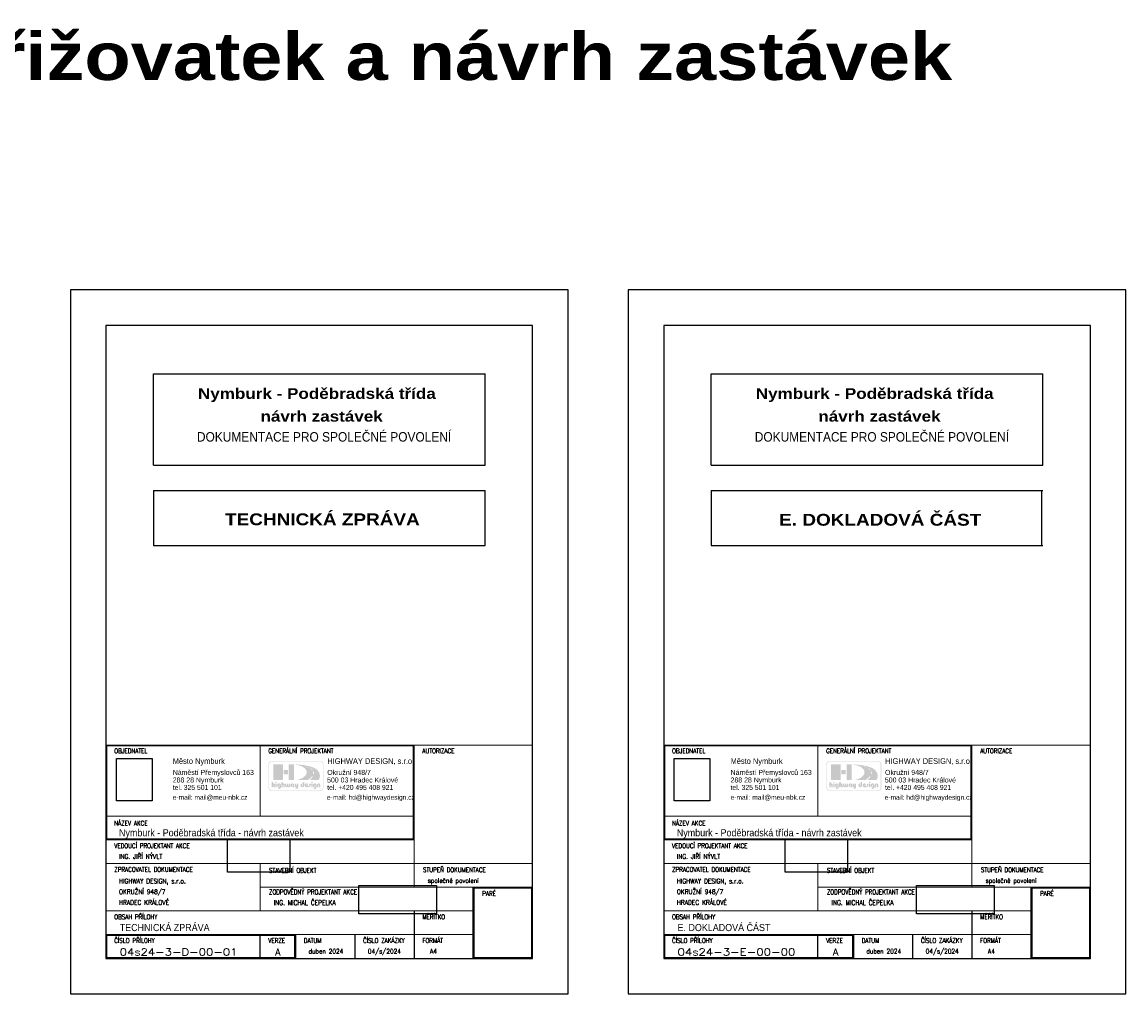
# Model space of a CAD drawing. Extents: x -698823 to -696424, y -1038555 to -1037403.
# Tile 25 of 42: x -698118 to -697652, y -1037813 to -1037403. Entities that reach past the tile are written whole.
import ezdxf
from ezdxf.enums import TextEntityAlignment as Align

# ---------------------------------------------------------------- set-up
doc = ezdxf.new("R2010")
doc.units = 0
doc.layers.add('0-podpis', color=5, linetype='Continuous')
doc.layers.add('0-ROZPISKA', color=7, linetype='Continuous')
doc.layers.add('0-silná', color=7, linetype='Continuous', lineweight=30)
doc.layers.add('0-slabá', color=7, linetype='Continuous', lineweight=9)
doc.styles.add('arial', font='arial.ttf')
doc.styles.add('arial black', font='txt')
doc.styles.add('TABULKA', font='romans.shx', dxfattribs={"width": 0.7})
picture_1 = doc.add_image_def('image1.gif', size_in_pixel=(421, 501))
picture_2 = doc.add_image_def('image2.pcx', size_in_pixel=(706, 377))
picture_3 = doc.add_image_def('image3.pcx', size_in_pixel=(1067, 389))

# ---------------------------------------------------------------- blocks, each defined once
blk = doc.blocks.new('Rozpiska-2020')
h = blk.add_hatch(color=1)
h.paths.add_polyline_path([(-93.3, 73.76), (-92.85, 73.76), (-92.83, 73.76), (-92.8, 73.75), (-92.79, 73.73), (-92.78, 73.7), (-92.78, 72.28), (-92.79, 72.25), (-92.8, 72.23), (-92.83, 72.21), (-92.85, 72.21), (-93.3, 72.21), (-93.32, 72.21), (-93.34, 72.23), (-93.36, 72.25), (-93.37, 72.28), (-93.37, 73.7), (-93.36, 73.73), (-93.34, 73.75), (-93.32, 73.76)], flags=0)
h.paths.add_polyline_path([(-90.41, 72.21), (-90.38, 72.22), (-90.36, 72.23), (-90.34, 72.25), (-90.34, 72.28), (-90.34, 73.11), (-90.33, 73.13), (-90.32, 73.15), (-90.31, 73.17), (-90.3, 73.19), (-90.28, 73.2), (-90.26, 73.21), (-90.24, 73.22), (-90.22, 73.23), (-90.19, 73.23), (-90.17, 73.22), (-90.15, 73.21), (-90.13, 73.19), (-90.12, 73.18), (-90.11, 73.15), (-90.1, 73.14), (-90.1, 73.11), (-90.1, 72.28), (-90.09, 72.25), (-90.07, 72.23), (-90.05, 72.22), (-90.03, 72.21), (-89.58, 72.21), (-89.56, 72.22), (-89.53, 72.23), (-89.52, 72.25), (-89.51, 72.28), (-89.51, 73.11), (-89.52, 73.19), (-89.53, 73.26), (-89.55, 73.33), (-89.57, 73.39), (-89.6, 73.46), (-89.64, 73.51), (-89.68, 73.57), (-89.73, 73.61), (-89.78, 73.66), (-89.84, 73.7), (-89.89, 73.73), (-89.95, 73.76), (-90.02, 73.78), (-90.08, 73.79), (-90.15, 73.8), (-90.22, 73.81), (-90.29, 73.8), (-90.35, 73.79), (-90.41, 73.78), (-90.48, 73.76), (-90.54, 73.73), (-90.6, 73.7), (-90.65, 73.66), (-90.7, 73.61), (-90.75, 73.57), (-90.79, 73.51), (-90.83, 73.46), (-90.86, 73.39), (-90.89, 73.33), (-90.9, 73.26), (-90.91, 73.19), (-90.92, 73.11), (-90.92, 72.28), (-90.91, 72.25), (-90.89, 72.23), (-90.87, 72.22), (-90.85, 72.21)], flags=0)
h.paths.add_polyline_path([(-91.81, 72.74), (-91.82, 72.76), (-91.83, 72.78), (-91.85, 72.79), (-91.88, 72.8), (-91.92, 72.8), (-91.96, 72.82), (-92, 72.83), (-92.03, 72.86), (-92.06, 72.89), (-92.08, 72.93), (-92.09, 72.97), (-92.1, 73.02), (-92.09, 73.06), (-92.08, 73.1), (-92.06, 73.13), (-92.03, 73.16), (-92, 73.19), (-91.96, 73.2), (-91.92, 73.22), (-91.87, 73.22), (-91.83, 73.22), (-91.78, 73.2), (-91.75, 73.19), (-91.72, 73.16), (-91.69, 73.13), (-91.68, 73.1), (-91.67, 73.06), (-91.67, 73.02), (-91.67, 72.34), (-91.67, 72.27), (-91.7, 72.2), (-91.73, 72.15), (-91.78, 72.11), (-91.84, 72.07), (-91.91, 72.04), (-91.98, 72.03), (-92.06, 72.02), (-92.08, 72.02), (-92.1, 72.03), (-92.13, 72.03), (-92.15, 72.03), (-92.18, 72.04), (-92.2, 72.04), (-92.23, 72.05), (-92.25, 72.05), (-92.28, 72.06), (-92.31, 72.05), (-92.32, 72.03), (-92.33, 72), (-92.33, 71.62), (-92.33, 71.59), (-92.31, 71.57), (-92.29, 71.55), (-92.26, 71.54), (-92.23, 71.53), (-92.19, 71.52), (-92.14, 71.51), (-92.1, 71.51), (-92.06, 71.5), (-92.02, 71.5), (-91.99, 71.5), (-91.96, 71.5), (-91.86, 71.5), (-91.77, 71.51), (-91.68, 71.53), (-91.59, 71.56), (-91.51, 71.59), (-91.44, 71.62), (-91.37, 71.67), (-91.31, 71.72), (-91.26, 71.77), (-91.21, 71.83), (-91.17, 71.89), (-91.14, 71.96), (-91.11, 72.03), (-91.09, 72.11), (-91.08, 72.19), (-91.07, 72.28), (-91.07, 73.02), (-91.08, 73.1), (-91.09, 73.18), (-91.11, 73.25), (-91.14, 73.33), (-91.17, 73.39), (-91.22, 73.46), (-91.26, 73.52), (-91.32, 73.58), (-91.37, 73.63), (-91.44, 73.67), (-91.5, 73.71), (-91.57, 73.75), (-91.65, 73.77), (-91.72, 73.79), (-91.8, 73.8), (-91.88, 73.81), (-91.95, 73.8), (-92.03, 73.79), (-92.1, 73.78), (-92.18, 73.75), (-92.25, 73.72), (-92.32, 73.68), (-92.38, 73.64), (-92.44, 73.58), (-92.49, 73.53), (-92.54, 73.47), (-92.58, 73.41), (-92.62, 73.34), (-92.65, 73.26), (-92.67, 73.18), (-92.68, 73.1), (-92.69, 73.02), (-92.68, 72.93), (-92.67, 72.85), (-92.65, 72.78), (-92.63, 72.7), (-92.59, 72.63), (-92.55, 72.56), (-92.5, 72.5), (-92.45, 72.45), (-92.39, 72.39), (-92.33, 72.35), (-92.27, 72.31), (-92.19, 72.27), (-92.12, 72.24), (-92.04, 72.23), (-91.96, 72.21), (-91.88, 72.21), (-91.85, 72.22), (-91.83, 72.23), (-91.82, 72.25), (-91.81, 72.28)], flags=0)
h.paths.add_polyline_path([(-93.37, 74.21), (-93.36, 74.15), (-93.35, 74.09), (-93.32, 74.04), (-93.28, 74), (-93.24, 73.96), (-93.19, 73.93), (-93.14, 73.92), (-93.07, 73.91), (-93.02, 73.92), (-92.96, 73.93), (-92.91, 73.96), (-92.87, 74), (-92.83, 74.04), (-92.8, 74.09), (-92.79, 74.15), (-92.78, 74.21), (-92.79, 74.26), (-92.8, 74.32), (-92.83, 74.37), (-92.87, 74.42), (-92.91, 74.45), (-92.96, 74.48), (-93.02, 74.49), (-93.07, 74.5), (-93.14, 74.49), (-93.19, 74.48), (-93.24, 74.45), (-93.28, 74.42), (-93.32, 74.37), (-93.35, 74.32), (-93.36, 74.26)], flags=0)
h.paths.add_polyline_path([(-93.8, 80.1), (-93.53, 80.12), (-93.49, 80.09), (-93.44, 80.06), (-93.4, 80.03), (-93.35, 79.99), (-93.3, 79.95), (-93.26, 79.91), (-93.21, 79.87), (-93.16, 79.83), (-93.11, 79.79), (-93.06, 79.75), (-93.01, 79.71), (-92.97, 79.67), (-92.93, 79.63), (-92.89, 79.59), (-92.85, 79.55), (-92.82, 79.51), (-93.1, 79.49), (-93.14, 79.53), (-93.17, 79.57), (-93.21, 79.61), (-93.25, 79.65), (-93.29, 79.69), (-93.33, 79.73), (-93.37, 79.77), (-93.42, 79.81), (-93.46, 79.85), (-93.51, 79.88), (-93.55, 79.92), (-93.6, 79.96), (-93.65, 79.99), (-93.7, 80.03), (-93.75, 80.06)], flags=0)
h.paths.add_polyline_path([(-92.7, 78.88), (-92.43, 78.9), (-92.37, 78.77), (-92.33, 78.63), (-92.3, 78.49), (-92.28, 78.34), (-92.27, 78.19), (-92.28, 78.03), (-92.29, 77.88), (-92.32, 77.73), (-92.63, 77.73), (-92.6, 77.87), (-92.58, 78.02), (-92.57, 78.16), (-92.57, 78.3), (-92.58, 78.45), (-92.61, 78.59), (-92.65, 78.74)], flags=0)
h.paths.add_polyline_path([(-102.75, 81.8), (-100.8, 81.8), (-100.78, 81.79), (-100.75, 81.79), (-100.73, 81.77), (-100.7, 81.76), (-100.69, 81.74), (-100.68, 81.71), (-100.67, 81.69), (-100.66, 81.66), (-100.66, 75.37), (-100.67, 75.35), (-100.68, 75.32), (-100.69, 75.3), (-100.7, 75.28), (-100.73, 75.26), (-100.75, 75.25), (-100.78, 75.24), (-100.8, 75.24), (-102.75, 75.24), (-102.78, 75.24), (-102.81, 75.25), (-102.83, 75.26), (-102.85, 75.28), (-102.87, 75.3), (-102.88, 75.32), (-102.89, 75.35), (-102.89, 75.37), (-102.89, 81.66), (-102.89, 81.69), (-102.88, 81.71), (-102.87, 81.74), (-102.85, 81.76), (-102.83, 81.77), (-102.81, 81.79), (-102.78, 81.79)], flags=0)
h.paths.add_polyline_path([(-97.03, 73.3), (-97.04, 73.28), (-97.05, 73.27), (-97.07, 73.25), (-97.1, 73.24), (-97.15, 73.24), (-97.2, 73.23), (-97.24, 73.2), (-97.27, 73.18), (-97.3, 73.14), (-97.32, 73.09), (-97.33, 73.04), (-97.34, 72.99), (-97.33, 72.95), (-97.32, 72.91), (-97.3, 72.88), (-97.27, 72.85), (-97.23, 72.83), (-97.19, 72.81), (-97.15, 72.8), (-97.1, 72.79), (-97.06, 72.8), (-97.02, 72.81), (-96.99, 72.83), (-96.96, 72.85), (-96.93, 72.88), (-96.91, 72.91), (-96.89, 72.95), (-96.89, 72.98), (-96.89, 74.33), (-96.88, 74.35), (-96.87, 74.37), (-96.85, 74.38), (-96.83, 74.39), (-96.37, 74.39), (-96.34, 74.38), (-96.33, 74.37), (-96.31, 74.35), (-96.31, 74.33), (-96.31, 72.98), (-96.31, 72.91), (-96.33, 72.83), (-96.34, 72.76), (-96.37, 72.69), (-96.41, 72.62), (-96.45, 72.56), (-96.5, 72.5), (-96.55, 72.44), (-96.6, 72.39), (-96.66, 72.35), (-96.73, 72.31), (-96.8, 72.27), (-96.87, 72.24), (-96.94, 72.23), (-97.02, 72.21), (-97.1, 72.21), (-97.17, 72.21), (-97.25, 72.22), (-97.32, 72.24), (-97.4, 72.27), (-97.47, 72.3), (-97.53, 72.33), (-97.6, 72.38), (-97.66, 72.43), (-97.72, 72.48), (-97.77, 72.54), (-97.81, 72.6), (-97.85, 72.68), (-97.88, 72.75), (-97.9, 72.82), (-97.92, 72.91), (-97.92, 72.99), (-97.92, 73.07), (-97.91, 73.15), (-97.89, 73.23), (-97.86, 73.3), (-97.83, 73.38), (-97.79, 73.44), (-97.75, 73.51), (-97.7, 73.57), (-97.64, 73.62), (-97.58, 73.67), (-97.51, 73.72), (-97.44, 73.75), (-97.36, 73.78), (-97.28, 73.8), (-97.19, 73.82), (-97.1, 73.82), (-97.07, 73.81), (-97.05, 73.8), (-97.04, 73.78), (-97.03, 73.76)], flags=0)
h.paths.add_polyline_path([(-101.2, 72.74), (-101.2, 72.76), (-101.22, 72.78), (-101.24, 72.79), (-101.26, 72.8), (-101.31, 72.8), (-101.35, 72.82), (-101.39, 72.83), (-101.42, 72.86), (-101.45, 72.89), (-101.47, 72.93), (-101.48, 72.97), (-101.48, 73.02), (-101.48, 73.06), (-101.47, 73.1), (-101.45, 73.13), (-101.42, 73.16), (-101.39, 73.19), (-101.35, 73.2), (-101.31, 73.22), (-101.26, 73.22), (-101.22, 73.22), (-101.18, 73.2), (-101.15, 73.19), (-101.12, 73.16), (-101.09, 73.13), (-101.07, 73.1), (-101.06, 73.06), (-101.05, 73.02), (-101.05, 72.28), (-101.05, 72.25), (-101.03, 72.23), (-101.01, 72.22), (-100.99, 72.21), (-100.52, 72.21), (-100.5, 72.22), (-100.48, 72.23), (-100.46, 72.25), (-100.46, 72.28), (-100.46, 73.02), (-100.46, 73.1), (-100.48, 73.18), (-100.5, 73.25), (-100.52, 73.33), (-100.56, 73.39), (-100.6, 73.46), (-100.65, 73.52), (-100.7, 73.58), (-100.76, 73.63), (-100.82, 73.67), (-100.89, 73.71), (-100.96, 73.75), (-101.03, 73.77), (-101.11, 73.79), (-101.18, 73.8), (-101.26, 73.81), (-101.34, 73.8), (-101.42, 73.79), (-101.49, 73.78), (-101.56, 73.75), (-101.63, 73.72), (-101.7, 73.68), (-101.76, 73.64), (-101.82, 73.58), (-101.88, 73.53), (-101.92, 73.47), (-101.97, 73.41), (-102, 73.34), (-102.03, 73.26), (-102.05, 73.18), (-102.07, 73.1), (-102.07, 73.02), (-102.07, 72.93), (-102.05, 72.85), (-102.03, 72.78), (-102.01, 72.7), (-101.97, 72.63), (-101.93, 72.56), (-101.89, 72.5), (-101.84, 72.45), (-101.78, 72.39), (-101.72, 72.35), (-101.65, 72.31), (-101.58, 72.27), (-101.51, 72.24), (-101.43, 72.23), (-101.34, 72.21), (-101.26, 72.21), (-101.24, 72.22), (-101.22, 72.23), (-101.2, 72.25), (-101.2, 72.28)], flags=0)
h.paths.add_polyline_path([(-102.21, 73.71), (-102.22, 73.73), (-102.23, 73.75), (-102.25, 73.76), (-102.27, 73.76), (-102.7, 73.76), (-102.72, 73.76), (-102.74, 73.75), (-102.75, 73.73), (-102.76, 73.71), (-102.76, 72.89), (-102.76, 72.87), (-102.77, 72.84), (-102.79, 72.82), (-102.8, 72.8), (-102.82, 72.79), (-102.85, 72.77), (-102.87, 72.77), (-102.9, 72.76), (-102.92, 72.77), (-102.95, 72.77), (-102.97, 72.79), (-102.99, 72.8), (-103.01, 72.82), (-103.03, 72.84), (-103.03, 72.87), (-103.04, 72.89), (-103.04, 73.71), (-103.04, 73.73), (-103.05, 73.75), (-103.08, 73.76), (-103.1, 73.76), (-103.52, 73.76), (-103.54, 73.76), (-103.56, 73.75), (-103.58, 73.73), (-103.58, 73.71), (-103.58, 72.89), (-103.59, 72.87), (-103.59, 72.84), (-103.6, 72.82), (-103.62, 72.8), (-103.64, 72.79), (-103.67, 72.77), (-103.69, 72.77), (-103.72, 72.76), (-103.75, 72.77), (-103.77, 72.77), (-103.8, 72.79), (-103.82, 72.8), (-103.83, 72.82), (-103.85, 72.84), (-103.85, 72.87), (-103.86, 72.89), (-103.86, 73.71), (-103.86, 73.73), (-103.88, 73.75), (-103.9, 73.76), (-103.92, 73.76), (-104.35, 73.76), (-104.37, 73.76), (-104.39, 73.75), (-104.4, 73.73), (-104.41, 73.71), (-104.41, 72.89), (-104.41, 72.82), (-104.4, 72.75), (-104.37, 72.68), (-104.35, 72.62), (-104.32, 72.56), (-104.28, 72.5), (-104.24, 72.45), (-104.19, 72.4), (-104.14, 72.36), (-104.09, 72.32), (-104.03, 72.29), (-103.97, 72.26), (-103.91, 72.24), (-103.85, 72.22), (-103.78, 72.21), (-103.72, 72.21), (-103.67, 72.21), (-103.61, 72.22), (-103.55, 72.23), (-103.49, 72.25), (-103.44, 72.27), (-103.39, 72.29), (-103.34, 72.32), (-103.31, 72.35), (-103.27, 72.32), (-103.23, 72.29), (-103.18, 72.27), (-103.13, 72.25), (-103.07, 72.23), (-103.01, 72.22), (-102.95, 72.21), (-102.9, 72.21), (-102.83, 72.21), (-102.77, 72.22), (-102.71, 72.23), (-102.64, 72.26), (-102.59, 72.28), (-102.53, 72.31), (-102.48, 72.35), (-102.43, 72.39), (-102.38, 72.43), (-102.34, 72.49), (-102.3, 72.54), (-102.27, 72.6), (-102.25, 72.67), (-102.22, 72.74), (-102.21, 72.82), (-102.21, 72.89)], flags=0)
h.paths.add_polyline_path([(-99.44, 73.71), (-99.44, 72.89), (-99.45, 72.87), (-99.45, 72.85), (-99.46, 72.83), (-99.47, 72.81), (-99.49, 72.8), (-99.51, 72.79), (-99.53, 72.79), (-99.55, 72.78), (-99.58, 72.79), (-99.6, 72.79), (-99.62, 72.8), (-99.64, 72.81), (-99.65, 72.83), (-99.66, 72.85), (-99.67, 72.87), (-99.67, 72.89), (-99.67, 73.71), (-99.68, 73.73), (-99.69, 73.75), (-99.71, 73.76), (-99.73, 73.76), (-100.2, 73.76), (-100.23, 73.76), (-100.24, 73.75), (-100.26, 73.73), (-100.27, 73.71), (-100.27, 72.78), (-100.26, 72.71), (-100.25, 72.64), (-100.24, 72.58), (-100.22, 72.52), (-100.19, 72.47), (-100.16, 72.42), (-100.12, 72.38), (-100.08, 72.34), (-100.04, 72.31), (-99.99, 72.28), (-99.95, 72.26), (-99.89, 72.24), (-99.84, 72.23), (-99.78, 72.22), (-99.73, 72.21), (-99.67, 72.21), (-99.51, 72.21), (-99.5, 72.21), (-99.49, 72.2), (-99.49, 72.19), (-99.49, 72.17), (-99.49, 72.14), (-99.5, 72.11), (-99.53, 72.09), (-99.56, 72.06), (-99.59, 72.04), (-99.63, 72.03), (-99.68, 72.02), (-99.72, 72.02), (-100.01, 72.02), (-100.03, 72.01), (-100.05, 72), (-100.07, 71.97), (-100.08, 71.95), (-100.08, 71.62), (-100.07, 71.59), (-100.05, 71.57), (-100.03, 71.55), (-100.01, 71.55), (-99.49, 71.55), (-99.43, 71.55), (-99.38, 71.56), (-99.32, 71.58), (-99.27, 71.6), (-99.21, 71.63), (-99.16, 71.66), (-99.11, 71.7), (-99.07, 71.75), (-99.02, 71.8), (-98.98, 71.86), (-98.95, 71.91), (-98.91, 71.98), (-98.89, 72.05), (-98.87, 72.12), (-98.86, 72.2), (-98.86, 72.28), (-98.86, 73.71), (-98.86, 73.73), (-98.87, 73.75), (-98.9, 73.76), (-98.92, 73.76), (-99.38, 73.76), (-99.4, 73.76), (-99.42, 73.75), (-99.44, 73.73)], flags=0)
h.paths.add_polyline_path([(-94.7, 72.28), (-94.7, 72.72), (-94.71, 72.74), (-94.72, 72.77), (-94.75, 72.78), (-94.77, 72.79), (-95.12, 72.79), (-95.14, 72.79), (-95.15, 72.8), (-95.16, 72.82), (-95.14, 72.84), (-94.71, 73.36), (-94.69, 73.39), (-94.68, 73.42), (-94.69, 73.44), (-94.7, 73.46), (-94.73, 73.5), (-94.76, 73.53), (-94.79, 73.57), (-94.82, 73.6), (-94.86, 73.63), (-94.89, 73.66), (-94.93, 73.69), (-94.98, 73.71), (-95.01, 73.73), (-95.06, 73.75), (-95.1, 73.77), (-95.15, 73.78), (-95.19, 73.79), (-95.24, 73.8), (-95.29, 73.81), (-95.33, 73.81), (-95.42, 73.8), (-95.5, 73.79), (-95.58, 73.77), (-95.65, 73.75), (-95.73, 73.71), (-95.79, 73.67), (-95.86, 73.62), (-95.92, 73.57), (-95.97, 73.52), (-96.02, 73.45), (-96.06, 73.38), (-96.1, 73.31), (-96.12, 73.24), (-96.14, 73.15), (-96.15, 73.07), (-96.15, 72.98), (-96.15, 72.91), (-96.14, 72.83), (-96.11, 72.76), (-96.09, 72.69), (-96.05, 72.62), (-96.01, 72.55), (-95.97, 72.5), (-95.92, 72.44), (-95.86, 72.39), (-95.8, 72.34), (-95.74, 72.31), (-95.67, 72.27), (-95.59, 72.24), (-95.51, 72.22), (-95.44, 72.21), (-95.35, 72.21), (-94.77, 72.21), (-94.75, 72.22), (-94.72, 72.23), (-94.71, 72.25)], flags=0)
h.paths.add_polyline_path([(-95.49, 72.88), (-95.24, 73.18), (-95.23, 73.19), (-95.23, 73.21), (-95.23, 73.22), (-95.25, 73.23), (-95.26, 73.24), (-95.27, 73.24), (-95.28, 73.25), (-95.3, 73.25), (-95.31, 73.26), (-95.33, 73.26), (-95.34, 73.26), (-95.36, 73.26), (-95.4, 73.26), (-95.45, 73.24), (-95.49, 73.22), (-95.52, 73.19), (-95.55, 73.16), (-95.57, 73.12), (-95.59, 73.07), (-95.59, 73.02), (-95.59, 72.99), (-95.58, 72.96), (-95.56, 72.92), (-95.55, 72.89), (-95.53, 72.88), (-95.51, 72.88), (-95.5, 72.88)], flags=0)
h.paths.add_polyline_path([(-104.93, 79.47), (-103.35, 79.47), (-103.32, 79.47), (-103.3, 79.46), (-103.27, 79.45), (-103.25, 79.43), (-103.24, 79.41), (-103.22, 79.39), (-103.22, 79.36), (-103.21, 79.33), (-103.21, 77.73), (-103.22, 77.7), (-103.22, 77.67), (-103.24, 77.65), (-103.25, 77.62), (-103.27, 77.61), (-103.3, 77.6), (-103.32, 77.59), (-103.35, 77.59), (-104.93, 77.59), (-104.96, 77.59), (-104.99, 77.6), (-105.01, 77.61), (-105.03, 77.62), (-105.05, 77.65), (-105.06, 77.67), (-105.07, 77.7), (-105.07, 77.73), (-105.07, 79.33), (-105.07, 79.36), (-105.06, 79.39), (-105.05, 79.41), (-105.03, 79.43), (-105.01, 79.45), (-104.99, 79.46), (-104.96, 79.47)], flags=0)
h.paths.add_polyline_path([(-95.68, 80.95), (-95.48, 80.99), (-95.41, 80.97), (-95.34, 80.96), (-95.27, 80.93), (-95.2, 80.91), (-95.12, 80.89), (-95.05, 80.87), (-94.97, 80.84), (-94.89, 80.81), (-94.82, 80.78), (-94.74, 80.75), (-94.66, 80.72), (-94.59, 80.69), (-94.51, 80.66), (-94.44, 80.63), (-94.37, 80.59), (-94.3, 80.55), (-94.58, 80.53), (-94.65, 80.56), (-94.72, 80.59), (-94.79, 80.63), (-94.86, 80.65), (-94.93, 80.69), (-95, 80.72), (-95.08, 80.74), (-95.15, 80.77), (-95.22, 80.8), (-95.29, 80.82), (-95.36, 80.85), (-95.43, 80.87), (-95.5, 80.89), (-95.56, 80.91), (-95.62, 80.93)], flags=0)
h.paths.add_polyline_path([(-106.93, 72.74), (-106.93, 72.76), (-106.95, 72.78), (-106.97, 72.79), (-106.99, 72.8), (-107.04, 72.8), (-107.08, 72.82), (-107.12, 72.83), (-107.15, 72.86), (-107.18, 72.89), (-107.19, 72.93), (-107.21, 72.97), (-107.21, 73.02), (-107.21, 73.06), (-107.19, 73.1), (-107.18, 73.13), (-107.15, 73.16), (-107.12, 73.19), (-107.08, 73.2), (-107.04, 73.22), (-106.99, 73.22), (-106.94, 73.22), (-106.9, 73.2), (-106.86, 73.19), (-106.84, 73.16), (-106.81, 73.13), (-106.8, 73.1), (-106.79, 73.06), (-106.78, 73.02), (-106.78, 72.34), (-106.79, 72.27), (-106.81, 72.2), (-106.85, 72.15), (-106.9, 72.11), (-106.95, 72.07), (-107.02, 72.04), (-107.09, 72.03), (-107.18, 72.02), (-107.19, 72.02), (-107.22, 72.03), (-107.24, 72.03), (-107.27, 72.03), (-107.29, 72.04), (-107.32, 72.04), (-107.34, 72.05), (-107.36, 72.05), (-107.4, 72.06), (-107.42, 72.05), (-107.44, 72.03), (-107.45, 72), (-107.45, 71.62), (-107.44, 71.59), (-107.42, 71.57), (-107.4, 71.55), (-107.37, 71.54), (-107.34, 71.53), (-107.3, 71.52), (-107.26, 71.51), (-107.21, 71.51), (-107.17, 71.5), (-107.13, 71.5), (-107.1, 71.5), (-107.07, 71.5), (-106.98, 71.5), (-106.88, 71.51), (-106.79, 71.53), (-106.71, 71.56), (-106.63, 71.59), (-106.56, 71.62), (-106.49, 71.67), (-106.43, 71.72), (-106.38, 71.77), (-106.33, 71.83), (-106.29, 71.89), (-106.25, 71.96), (-106.22, 72.03), (-106.2, 72.11), (-106.19, 72.19), (-106.19, 72.28), (-106.19, 73.02), (-106.19, 73.1), (-106.21, 73.18), (-106.23, 73.25), (-106.25, 73.33), (-106.29, 73.39), (-106.33, 73.46), (-106.38, 73.52), (-106.43, 73.58), (-106.49, 73.63), (-106.55, 73.67), (-106.62, 73.71), (-106.69, 73.75), (-106.76, 73.77), (-106.84, 73.79), (-106.91, 73.8), (-106.99, 73.81), (-107.07, 73.8), (-107.15, 73.79), (-107.22, 73.78), (-107.3, 73.75), (-107.36, 73.72), (-107.43, 73.68), (-107.49, 73.64), (-107.55, 73.58), (-107.6, 73.53), (-107.65, 73.47), (-107.69, 73.41), (-107.73, 73.34), (-107.76, 73.26), (-107.78, 73.18), (-107.8, 73.1), (-107.8, 73.02), (-107.8, 72.93), (-107.78, 72.85), (-107.76, 72.78), (-107.74, 72.7), (-107.7, 72.63), (-107.66, 72.56), (-107.62, 72.5), (-107.57, 72.45), (-107.51, 72.39), (-107.45, 72.35), (-107.38, 72.31), (-107.31, 72.27), (-107.23, 72.24), (-107.16, 72.23), (-107.08, 72.21), (-106.99, 72.21), (-106.97, 72.22), (-106.95, 72.23), (-106.93, 72.25), (-106.93, 72.28)], flags=0)
h.paths.add_polyline_path([(-108.46, 73.76), (-108.01, 73.76), (-107.99, 73.76), (-107.97, 73.75), (-107.95, 73.73), (-107.95, 73.7), (-107.95, 72.28), (-107.95, 72.25), (-107.97, 72.23), (-107.99, 72.21), (-108.01, 72.21), (-108.46, 72.21), (-108.49, 72.21), (-108.51, 72.23), (-108.52, 72.25), (-108.53, 72.28), (-108.53, 73.7), (-108.52, 73.73), (-108.51, 73.75), (-108.49, 73.76)], flags=0)
h.paths.add_polyline_path([(-109.62, 72.21), (-109.6, 72.22), (-109.57, 72.23), (-109.56, 72.25), (-109.55, 72.28), (-109.55, 73.08), (-109.55, 73.1), (-109.54, 73.12), (-109.53, 73.14), (-109.52, 73.15), (-109.5, 73.17), (-109.48, 73.18), (-109.46, 73.19), (-109.44, 73.19), (-109.42, 73.19), (-109.4, 73.18), (-109.38, 73.17), (-109.36, 73.15), (-109.34, 73.14), (-109.33, 73.12), (-109.33, 73.1), (-109.32, 73.08), (-109.32, 72.28), (-109.32, 72.25), (-109.3, 72.23), (-109.28, 72.22), (-109.25, 72.21), (-108.79, 72.21), (-108.77, 72.22), (-108.75, 72.23), (-108.73, 72.25), (-108.73, 72.28), (-108.73, 73.19), (-108.74, 73.33), (-108.77, 73.46), (-108.81, 73.56), (-108.87, 73.65), (-108.95, 73.72), (-109.04, 73.77), (-109.14, 73.8), (-109.25, 73.81), (-109.49, 73.81), (-109.51, 73.81), (-109.53, 73.83), (-109.54, 73.85), (-109.55, 73.88), (-109.55, 74.32), (-109.56, 74.35), (-109.57, 74.37), (-109.6, 74.38), (-109.62, 74.39), (-110.06, 74.39), (-110.09, 74.38), (-110.11, 74.37), (-110.12, 74.35), (-110.13, 74.32), (-110.13, 72.28), (-110.12, 72.25), (-110.11, 72.23), (-110.08, 72.22), (-110.06, 72.21)], flags=0)
h.paths.add_polyline_path([(-108.53, 74.21), (-108.52, 74.15), (-108.51, 74.09), (-108.48, 74.04), (-108.45, 74), (-108.4, 73.96), (-108.36, 73.93), (-108.3, 73.92), (-108.24, 73.91), (-108.18, 73.92), (-108.13, 73.93), (-108.08, 73.96), (-108.03, 74), (-107.99, 74.04), (-107.96, 74.09), (-107.95, 74.15), (-107.94, 74.21), (-107.95, 74.26), (-107.97, 74.32), (-107.99, 74.37), (-108.03, 74.42), (-108.08, 74.45), (-108.13, 74.48), (-108.18, 74.49), (-108.24, 74.5), (-108.3, 74.49), (-108.36, 74.48), (-108.4, 74.45), (-108.45, 74.42), (-108.48, 74.37), (-108.51, 74.32), (-108.52, 74.26)], flags=0)
h.paths.add_polyline_path([(-109.3, 81.8), (-105.5, 81.8), (-105.47, 81.79), (-105.44, 81.79), (-105.42, 81.77), (-105.4, 81.76), (-105.38, 81.74), (-105.37, 81.71), (-105.37, 81.69), (-105.36, 81.66), (-105.36, 75.37), (-105.37, 75.35), (-105.37, 75.32), (-105.38, 75.3), (-105.4, 75.28), (-105.42, 75.26), (-105.44, 75.25), (-105.47, 75.24), (-105.5, 75.24), (-109.3, 75.24), (-109.33, 75.24), (-109.35, 75.25), (-109.38, 75.26), (-109.4, 75.28), (-109.41, 75.3), (-109.43, 75.32), (-109.43, 75.35), (-109.44, 75.37), (-109.44, 81.66), (-109.43, 81.69), (-109.43, 81.71), (-109.41, 81.74), (-109.4, 81.76), (-109.38, 81.77), (-109.35, 81.79), (-109.33, 81.79)], flags=0)
h.paths.add_polyline_path([(-105.49, 72.21), (-105.47, 72.22), (-105.44, 72.23), (-105.43, 72.25), (-105.42, 72.28), (-105.42, 73.08), (-105.42, 73.1), (-105.41, 73.12), (-105.4, 73.14), (-105.38, 73.15), (-105.37, 73.17), (-105.35, 73.18), (-105.33, 73.19), (-105.31, 73.19), (-105.29, 73.19), (-105.26, 73.18), (-105.25, 73.17), (-105.23, 73.15), (-105.21, 73.14), (-105.2, 73.12), (-105.19, 73.1), (-105.19, 73.08), (-105.19, 72.28), (-105.18, 72.25), (-105.16, 72.23), (-105.14, 72.22), (-105.12, 72.21), (-104.66, 72.21), (-104.64, 72.22), (-104.61, 72.23), (-104.6, 72.25), (-104.59, 72.28), (-104.59, 73.19), (-104.6, 73.33), (-104.63, 73.46), (-104.68, 73.56), (-104.74, 73.65), (-104.82, 73.72), (-104.91, 73.77), (-105.01, 73.8), (-105.12, 73.81), (-105.35, 73.81), (-105.38, 73.81), (-105.4, 73.83), (-105.41, 73.85), (-105.42, 73.88), (-105.42, 74.32), (-105.43, 74.35), (-105.44, 74.37), (-105.47, 74.38), (-105.49, 74.39), (-105.93, 74.39), (-105.95, 74.38), (-105.98, 74.37), (-105.99, 74.35), (-106, 74.32), (-106, 72.28), (-105.99, 72.25), (-105.97, 72.23), (-105.95, 72.22), (-105.93, 72.21)], flags=0)
h.paths.add_polyline_path([(-110.03, 82.97), (-89.62, 82.97), (-89.49, 82.97), (-89.38, 82.95), (-89.27, 82.92), (-89.16, 82.88), (-89.06, 82.83), (-88.96, 82.77), (-88.87, 82.7), (-88.78, 82.63), (-88.71, 82.54), (-88.64, 82.45), (-88.58, 82.36), (-88.53, 82.25), (-88.49, 82.15), (-88.46, 82.03), (-88.45, 81.92), (-88.44, 81.8), (-88.44, 72.1), (-88.45, 71.98), (-88.46, 71.86), (-88.49, 71.75), (-88.53, 71.64), (-88.58, 71.54), (-88.64, 71.44), (-88.71, 71.35), (-88.78, 71.27), (-88.87, 71.2), (-88.96, 71.13), (-89.06, 71.07), (-89.16, 71.02), (-89.27, 70.98), (-89.38, 70.95), (-89.49, 70.93), (-89.62, 70.93), (-110.03, 70.93), (-110.15, 70.93), (-110.26, 70.95), (-110.38, 70.98), (-110.49, 71.02), (-110.59, 71.07), (-110.68, 71.13), (-110.78, 71.2), (-110.86, 71.27), (-110.94, 71.35), (-111, 71.44), (-111.06, 71.54), (-111.11, 71.64), (-111.15, 71.75), (-111.18, 71.86), (-111.2, 71.98), (-111.21, 72.1), (-111.21, 81.8), (-111.2, 81.92), (-111.18, 82.03), (-111.15, 82.15), (-111.11, 82.25), (-111.06, 82.36), (-111, 82.45), (-110.94, 82.54), (-110.86, 82.63), (-110.78, 82.7), (-110.68, 82.77), (-110.59, 82.83), (-110.49, 82.88), (-110.38, 82.92), (-110.26, 82.95), (-110.15, 82.97)], flags=16)
h.paths.add_polyline_path([(-110.03, 83.17), (-89.62, 83.17), (-89.48, 83.16), (-89.34, 83.14), (-89.21, 83.11), (-89.08, 83.06), (-88.96, 83), (-88.85, 82.93), (-88.74, 82.85), (-88.65, 82.77), (-88.56, 82.67), (-88.48, 82.56), (-88.41, 82.45), (-88.35, 82.33), (-88.31, 82.21), (-88.27, 82.07), (-88.25, 81.94), (-88.24, 81.8), (-88.24, 72.1), (-88.25, 71.96), (-88.27, 71.82), (-88.31, 71.69), (-88.35, 71.57), (-88.41, 71.45), (-88.48, 71.34), (-88.56, 71.23), (-88.65, 71.13), (-88.74, 71.04), (-88.85, 70.96), (-88.96, 70.9), (-89.08, 70.84), (-89.21, 70.79), (-89.34, 70.76), (-89.48, 70.74), (-89.62, 70.73), (-110.03, 70.73), (-110.17, 70.74), (-110.3, 70.76), (-110.44, 70.79), (-110.56, 70.84), (-110.68, 70.9), (-110.79, 70.96), (-110.9, 71.04), (-111, 71.13), (-111.08, 71.23), (-111.16, 71.34), (-111.23, 71.45), (-111.29, 71.57), (-111.34, 71.69), (-111.37, 71.82), (-111.39, 71.96), (-111.4, 72.1), (-111.4, 81.8), (-111.39, 81.94), (-111.37, 82.07), (-111.34, 82.21), (-111.29, 82.33), (-111.23, 82.45), (-111.16, 82.56), (-111.08, 82.67), (-111, 82.77), (-110.9, 82.85), (-110.79, 82.93), (-110.68, 83), (-110.56, 83.06), (-110.44, 83.11), (-110.3, 83.14), (-110.17, 83.16)])
h.paths.add_polyline_path([(-94.07, 75.24), (-94, 75.31), (-93.92, 75.38), (-93.83, 75.46), (-93.75, 75.54), (-93.66, 75.63), (-93.56, 75.72), (-93.47, 75.82), (-93.38, 75.91), (-93.28, 76.01), (-93.19, 76.12), (-93.1, 76.22), (-93.01, 76.33), (-92.93, 76.44), (-92.85, 76.56), (-92.77, 76.67), (-92.7, 76.79), (-93.09, 76.79), (-93.19, 76.65), (-93.29, 76.53), (-93.4, 76.41), (-93.51, 76.29), (-93.62, 76.18), (-93.73, 76.08), (-93.84, 75.98), (-93.95, 75.89), (-94.07, 75.79), (-94.18, 75.71), (-94.29, 75.62), (-94.39, 75.54), (-94.5, 75.46), (-94.6, 75.38), (-94.7, 75.31), (-94.79, 75.24), (-98.89, 75.24), (-98.92, 75.24), (-98.95, 75.26), (-98.96, 75.28), (-98.97, 75.3), (-98.97, 75.32), (-98.96, 75.35), (-98.94, 75.36), (-98.91, 75.37), (-98.73, 75.42), (-98.56, 75.46), (-98.39, 75.52), (-98.22, 75.58), (-98.05, 75.64), (-97.89, 75.7), (-97.72, 75.77), (-97.56, 75.85), (-97.41, 75.92), (-97.25, 76.01), (-97.11, 76.09), (-96.96, 76.18), (-96.82, 76.27), (-96.68, 76.37), (-96.55, 76.47), (-96.42, 76.57), (-96.3, 76.67), (-96.19, 76.78), (-96.08, 76.89), (-95.97, 77), (-95.88, 77.11), (-95.79, 77.23), (-95.71, 77.35), (-95.63, 77.47), (-95.56, 77.59), (-95.5, 77.71), (-95.45, 77.84), (-95.41, 77.96), (-95.37, 78.09), (-95.35, 78.21), (-95.33, 78.34), (-95.32, 78.47), (-95.33, 78.7), (-95.36, 78.91), (-95.42, 79.12), (-95.49, 79.32), (-95.58, 79.51), (-95.69, 79.69), (-95.81, 79.86), (-95.95, 80.01), (-96.1, 80.17), (-96.26, 80.31), (-96.43, 80.44), (-96.61, 80.57), (-96.79, 80.69), (-96.99, 80.8), (-97.19, 80.9), (-97.39, 80.99), (-97.59, 81.08), (-97.79, 81.16), (-97.99, 81.24), (-98.2, 81.3), (-98.39, 81.36), (-98.58, 81.42), (-98.77, 81.47), (-98.95, 81.51), (-99.11, 81.55), (-99.27, 81.57), (-99.42, 81.6), (-99.55, 81.62), (-99.67, 81.64), (-99.77, 81.65), (-99.85, 81.65), (-99.92, 81.66), (-99.95, 81.66), (-99.97, 81.68), (-99.99, 81.7), (-99.99, 81.73), (-99.99, 81.75), (-99.97, 81.78), (-99.95, 81.79), (-99.92, 81.8), (-99.81, 81.8), (-99.66, 81.79), (-99.48, 81.79), (-99.28, 81.78), (-99.05, 81.76), (-98.81, 81.75), (-98.54, 81.73), (-98.25, 81.71), (-97.95, 81.68), (-97.63, 81.65), (-97.29, 81.61), (-96.95, 81.57), (-96.6, 81.52), (-96.23, 81.46), (-95.87, 81.41), (-95.5, 81.34), (-95.12, 81.27), (-94.75, 81.18), (-94.38, 81.1), (-94.01, 81), (-93.65, 80.9), (-93.29, 80.78), (-92.95, 80.67), (-92.61, 80.54), (-92.29, 80.4), (-91.99, 80.25), (-91.69, 80.09), (-91.42, 79.92), (-91.17, 79.75), (-90.94, 79.56), (-90.74, 79.36), (-90.56, 79.15), (-90.36, 78.88), (-90.2, 78.61), (-90.06, 78.34), (-89.94, 78.08), (-89.86, 77.83), (-89.8, 77.59), (-89.76, 77.34), (-89.74, 77.1), (-89.74, 76.87), (-89.76, 76.63), (-89.8, 76.41), (-89.85, 76.18), (-89.93, 75.96), (-90.01, 75.74), (-90.1, 75.52), (-90.21, 75.31), (-90.22, 75.28), (-90.24, 75.26), (-90.26, 75.25), (-90.28, 75.24)], flags=0)
h.paths.add_polyline_path([(-94.57, 72.28), (-94.56, 72.25), (-94.55, 72.23), (-94.53, 72.22), (-94.5, 72.21), (-94.46, 72.21), (-94.39, 72.21), (-94.32, 72.22), (-94.25, 72.24), (-94.18, 72.26), (-94.12, 72.29), (-94.06, 72.33), (-94, 72.37), (-93.94, 72.42), (-93.89, 72.47), (-93.85, 72.52), (-93.81, 72.59), (-93.78, 72.65), (-93.75, 72.72), (-93.73, 72.8), (-93.72, 72.87), (-93.72, 72.96), (-93.72, 73.02), (-93.71, 73.05), (-93.7, 73.08), (-93.69, 73.11), (-93.67, 73.13), (-93.64, 73.15), (-93.61, 73.16), (-93.58, 73.18), (-93.55, 73.18), (-93.53, 73.19), (-93.51, 73.2), (-93.49, 73.22), (-93.49, 73.24), (-93.49, 73.71), (-93.49, 73.73), (-93.51, 73.75), (-93.53, 73.76), (-93.55, 73.76), (-93.63, 73.76), (-93.71, 73.75), (-93.78, 73.74), (-93.85, 73.71), (-93.92, 73.68), (-93.98, 73.64), (-94.04, 73.59), (-94.09, 73.54), (-94.14, 73.49), (-94.18, 73.43), (-94.22, 73.37), (-94.25, 73.3), (-94.27, 73.23), (-94.29, 73.16), (-94.3, 73.09), (-94.3, 73.02), (-94.3, 72.96), (-94.31, 72.92), (-94.31, 72.89), (-94.33, 72.87), (-94.35, 72.84), (-94.37, 72.82), (-94.39, 72.81), (-94.43, 72.79), (-94.46, 72.79), (-94.5, 72.79), (-94.53, 72.78), (-94.55, 72.77), (-94.56, 72.74), (-94.57, 72.72)], flags=0)
for p, q in [((-180, 90), (-50, 90)), ((-25, 0), (-25, 30)), ((-50, 20), (-50, 0)), ((-115, 0), (-115, 10)), ((-100, 10), (-100, 0)), ((-75, 10), (-75, 0))]:
    blk.add_line(p, q)
at = {"const_width": 0.6}
for points in [[(-179.7, 89.7), (-50.3, 89.7), (-50.3, 50.3), (-179.7, 50.3)], [(-24.7, 29.7), (-0.3, 29.7), (-0.3, 0.3), (-24.7, 0.3)], [(-179.7, 9.7), (-100.3, 9.7), (-100.3, 0.3), (-179.7, 0.3)]]:
    blk.add_lwpolyline(points, close=True, dxfattribs=at)
at = {"layer": '0-slabá'}
for p, q in [((-180, 90), (0, 90)), ((-180, 0), (-180, 90)), ((-115, 90), (-115, 60)), ((-50, 90), (-50, 40)), ((0, 90), (0, 0)), ((-180, 60), (-50, 60)), ((-180, 50), (-50, 50)), ((-180, 40), (-25, 40)), ((-115, 40), (-115, 20)), ((-50, 30), (-50, 40)), ((-25, 40), (0, 40)), ((-115, 30), (0, 30)), ((-115, 30), (0, 30)), ((-180, 20), (-25, 20)), ((-180, 10), (-25, 10)), ((-180, 0), (0, 0))]:
    blk.add_line(p, q, dxfattribs=at)
at = {"style": 'arial'}
for s, height, width, p in [('Město Nymburk', 2.4, 0.9, (-151.82, 82.04)), ('HIGHWAY DESIGN, s.r.o.', 2.4, 0.9, (-86.6, 82.04)), ('tel. 325 501 101', 2.1, 0.98, (-151.82, 71.06)), ('tel. +420 495 408 921', 2.1, 0.98, (-86.64, 71.06)), ('e-mail: mail@meu-nbk.cz  ', 2, 0.8, (-151.82, 66.93)), ('e-mail: hd@highwaydesign.cz', 2, 0.8, (-86.8, 66.93))]:
    blk.add_text(s, height=height, dxfattribs=dict(at, width=width)).set_placement(p)
for s, p in [('Náměstí Přemyslovců 163', (-151.82, 77.41)), ('Okružní 948/7', (-86.64, 77.41)), ('288 28 Nymburk', (-151.82, 74.2)), ('500 03 Hradec Králové', (-86.71, 74.2))]:
    blk.add_text(s, height=2.1, dxfattribs=at).set_placement(p)
at = {"layer": '0-silná', "color": 0, "linetype": 'ByBlock', "style": 'arial', "width": 0.9}
for tag, p in [('NÁZEV_AKCE', (-174.5, 51.5)), ('OBSAH_PŘÍLOHY', (-174.21, 11.49))]:
    blk.add_attdef(tag, p, '', height=3, dxfattribs=at)
at = {"layer": '0-silná', "style": 'TABULKA', "width": 0.9}
for tag, p in [('VEDOUCÍ_PROJEKTANT_AKCE', (-174.5, 42)), ('JMENO_ZPRACOVATELE_PROFESE', (-174.5, 31.62)), ('STAVEBNI_OBJEKT', (-109.21, 31.62)), ('STUPEŇ', (-44.21, 31.85)), ('ADRESA_PROFESE_1', (-174.5, 27.12)), ('ADRESA_PROFESE_2', (-174.5, 22.62)), ('ZODPOVĚDNÝ_PROJEKTANT_AKCE', (-109.21, 22.5)), ('MERITKO', (-44.5, 12)), ('DATUM', (-94.5, 2)), ('ČÍSLO_ZAKÁZKY', (-69.5, 2)), ('FORMAT', (-44.5, 2))]:
    blk.add_attdef(tag, p, '', height=2, dxfattribs=at)
at = {"layer": '0-silná', "color": 0, "linetype": 'ByBlock', "style": 'TABULKA', "width": 1.27884}
blk.add_attdef('CISLO_PRILOHY', text='', height=3, dxfattribs=at).set_placement((-174.21, 1.2), (-124.51, 1.2), align=Align.FIT)
at = {"layer": '0-silná', "color": 0, "linetype": 'ByBlock', "style": 'TABULKA', "width": 1}
blk.add_attdef('ISS', text='', height=3, dxfattribs=at).set_placement((-107.5, 1.2), align=Align.CENTER)
at = {"layer": '0-slabá', "style": 'TABULKA', "width": 0.7}
for s, p in [('OBJEDNATEL', (-176.5, 86.5)), ('GENERÁLNÍ PROJEKTANT', (-111.5, 86.5)), ('NÁZEV AKCE', (-176.5, 56))]:
    blk.add_text(s, height=2, dxfattribs=at).set_placement(p)
at = {"layer": '0-slabá', "lineweight": -3, "style": 'TABULKA', "width": 0.7}
for s, p in [('AUTORIZACE', (-46.5, 86.5)), ('VEDOUCÍ PROJEKTANT AKCE', (-176.5, 46.5)), ('ZPRACOVATEL DOKUMENTACE', (-176.5, 36.5)), ('STAVEBNÍ OBJEKT', (-111.21, 36.12)), ('STUPEŇ DOKUMENTACE', (-46.21, 36.35)), ('ZODPOVĚDNÝ PROJEKTANT AKCE', (-111.21, 27)), ('PARÉ', (-21.21, 26.35)), ('OBSAH PŘÍLOHY', (-176.5, 16.5)), ('MĚŘÍTKO', (-46.5, 16.5)), ('ČÍSLO PŘÍLOHY', (-176.5, 6.5)), ('VERZE', (-111.5, 6.5)), ('DATUM', (-96.5, 6.5)), ('ČÍSLO ZAKÁZKY', (-71.5, 6.5)), ('FORMÁT', (-46.5, 6.5))]:
    blk.add_text(s, height=2, dxfattribs=at).set_placement(p)
image = blk.add_image(picture_1, insert=(-175.62, 66.4), size_in_units=(15.11, 17.98))
image.dxf.flags = 7

msp = doc.modelspace()

# ---------------------------------------------------------------- linework, layer by layer
at = {"ltscale": 0.1}
for points in [[(-698097.505, -1037813.051), (-697887.505, -1037813.051), (-697887.505, -1037516.051), (-698097.505, -1037516.051)], [(-697862.125, -1037813.051), (-697652.125, -1037813.051), (-697652.125, -1037516.051), (-697862.125, -1037516.051)]]:
    msp.add_lwpolyline(points, close=True, dxfattribs=at)
at = {"layer": '0-ROZPISKA'}
for p, q in [((-698062.505, -1037551.458), (-697922.505, -1037551.458)), ((-698062.505, -1037590.032), (-698062.505, -1037551.458)), ((-697922.505, -1037590.032), (-697922.505, -1037551.458)), ((-697827.125, -1037551.458), (-697687.125, -1037551.458)), ((-697827.125, -1037590.032), (-697827.125, -1037551.458)), ((-697687.125, -1037590.032), (-697687.125, -1037551.458)), ((-698062.505, -1037590.032), (-697922.505, -1037590.032)), ((-697827.125, -1037590.032), (-697687.125, -1037590.032)), ((-698062.505, -1037600.669), (-697922.505, -1037600.669)), ((-698062.505, -1037600.669), (-698062.505, -1037623.938)), ((-697922.505, -1037623.938), (-697922.505, -1037600.669)), ((-697827.125, -1037600.669), (-697687.125, -1037600.669)), ((-697827.125, -1037600.669), (-697827.125, -1037623.938)), ((-697687.586, -1037623.938), (-697687.586, -1037600.669)), ((-698062.505, -1037623.938), (-697922.505, -1037623.938)), ((-697827.125, -1037623.938), (-697687.125, -1037623.938))]:
    msp.add_line(p, q, dxfattribs=at)
for points in [[(-698082.505, -1037798.051), (-697902.505, -1037798.051), (-697902.505, -1037531.051), (-698082.505, -1037531.051)], [(-697847.125, -1037798.051), (-697667.125, -1037798.051), (-697667.125, -1037531.051), (-697847.125, -1037531.051)]]:
    msp.add_lwpolyline(points, close=True, dxfattribs=at)

# ---------------------------------------------------------------- block references
at = {"ltscale": 0.1}
ref = msp.add_blockref('Rozpiska-2020', (-697902.505, -1037798.051), dxfattribs=at)
ref.add_attrib('NÁZEV_AKCE', 'Nymburk - Poděbradská třída - návrh zastávek', (-698077.005, -1037746.551), dxfattribs={"layer": '0-silná', "color": 0, "linetype": 'ByBlock', "height": 3, "style": 'arial', "width": 0.9})
ref.add_attrib('VEDOUCÍ_PROJEKTANT_AKCE', 'ING. JIŘÍ NÝVLT', (-698077.005, -1037756.051), dxfattribs={"layer": '0-silná', "height": 2, "style": 'TABULKA', "width": 0.9})
ref.add_attrib('JMENO_ZPRACOVATELE_PROFESE', 'HIGHWAY DESIGN, s.r.o.', (-698077.005, -1037766.432), dxfattribs={"layer": '0-silná', "height": 2, "style": 'TABULKA', "width": 0.9})
ref.add_attrib('ADRESA_PROFESE_1', 'OKRUŽNÍ 948/7', (-698077.005, -1037770.932), dxfattribs={"layer": '0-silná', "height": 2, "style": 'TABULKA', "width": 0.9})
ref.add_attrib('ADRESA_PROFESE_2', 'HRADEC KRÁLOVÉ', (-698077.005, -1037775.432), dxfattribs={"layer": '0-silná', "height": 2, "style": 'TABULKA', "width": 0.9})
ref.add_attrib('ZODPOVĚDNÝ_PROJEKTANT_AKCE', 'ING. MICHAL ČEPELKA', (-698011.712, -1037775.551), dxfattribs={"layer": '0-silná', "height": 2, "style": 'TABULKA', "width": 0.9})
ref.add_attrib('STUPEŇ', 'společné povolení', (-697946.712, -1037766.205), dxfattribs={"layer": '0-silná', "height": 2, "style": 'TABULKA', "width": 0.9})
ref.add_attrib('OBSAH_PŘÍLOHY', 'TECHNICKÁ ZPRÁVA', (-698076.712, -1037786.556), dxfattribs={"layer": '0-silná', "color": 0, "linetype": 'ByBlock', "height": 3, "style": 'arial', "width": 0.9})
ref.add_attrib('CISLO_PRILOHY', '04s24-3-D-00-01', dxfattribs={"layer": '0-silná', "color": 0, "linetype": 'ByBlock', "height": 3, "style": 'TABULKA', "width": 1.111324}).set_placement((-698076.712, -1037796.851), (-698027.02, -1037796.851), align=Align.FIT)
ref.add_attrib('ISS', 'A', dxfattribs={"layer": '0-silná', "color": 0, "linetype": 'ByBlock', "height": 3, "style": 'TABULKA'}).set_placement((-698010.005, -1037796.851), align=Align.CENTER)
ref.add_attrib('DATUM', 'duben 2024', (-697997.005, -1037796.051), dxfattribs={"layer": '0-silná', "height": 2, "style": 'TABULKA', "width": 0.9})
ref.add_attrib('ČÍSLO_ZAKÁZKY', '04/s/2024', (-697972.005, -1037796.051), dxfattribs={"layer": '0-silná', "height": 2, "style": 'TABULKA', "width": 0.9})
ref.add_attrib('FORMAT', ' A4', (-697947.005, -1037796.051), dxfattribs={"layer": '0-silná', "height": 2, "style": 'TABULKA', "width": 0.9})
ref = msp.add_blockref('Rozpiska-2020', (-697667.125, -1037798.051), dxfattribs=at)
ref.add_attrib('NÁZEV_AKCE', 'Nymburk - Poděbradská třída - návrh zastávek', (-697841.625, -1037746.551), dxfattribs={"layer": '0-silná', "color": 0, "linetype": 'ByBlock', "height": 3, "style": 'arial', "width": 0.9})
ref.add_attrib('VEDOUCÍ_PROJEKTANT_AKCE', 'ING. JIŘÍ NÝVLT', (-697841.625, -1037756.051), dxfattribs={"layer": '0-silná', "height": 2, "style": 'TABULKA', "width": 0.9})
ref.add_attrib('JMENO_ZPRACOVATELE_PROFESE', 'HIGHWAY DESIGN, s.r.o.', (-697841.625, -1037766.432), dxfattribs={"layer": '0-silná', "height": 2, "style": 'TABULKA', "width": 0.9})
ref.add_attrib('ADRESA_PROFESE_1', 'OKRUŽNÍ 948/7', (-697841.625, -1037770.932), dxfattribs={"layer": '0-silná', "height": 2, "style": 'TABULKA', "width": 0.9})
ref.add_attrib('ADRESA_PROFESE_2', 'HRADEC KRÁLOVÉ', (-697841.625, -1037775.432), dxfattribs={"layer": '0-silná', "height": 2, "style": 'TABULKA', "width": 0.9})
ref.add_attrib('ZODPOVĚDNÝ_PROJEKTANT_AKCE', 'ING. MICHAL ČEPELKA', (-697776.331, -1037775.551), dxfattribs={"layer": '0-silná', "height": 2, "style": 'TABULKA', "width": 0.9})
ref.add_attrib('STUPEŇ', 'společné povolení', (-697711.331, -1037766.205), dxfattribs={"layer": '0-silná', "height": 2, "style": 'TABULKA', "width": 0.9})
ref.add_attrib('OBSAH_PŘÍLOHY', 'E. DOKLADOVÁ ČÁST', (-697841.331, -1037786.556), dxfattribs={"layer": '0-silná', "color": 0, "linetype": 'ByBlock', "height": 3, "style": 'arial', "width": 0.9})
ref.add_attrib('CISLO_PRILOHY', '04s24-3-E-00-00', dxfattribs={"layer": '0-silná', "color": 0, "linetype": 'ByBlock', "height": 3, "style": 'TABULKA', "width": 1.097301}).set_placement((-697841.331, -1037796.851), (-697791.639, -1037796.851), align=Align.FIT)
ref.add_attrib('ISS', 'A', dxfattribs={"layer": '0-silná', "color": 0, "linetype": 'ByBlock', "height": 3, "style": 'TABULKA'}).set_placement((-697774.625, -1037796.851), align=Align.CENTER)
ref.add_attrib('DATUM', 'duben 2024', (-697761.625, -1037796.051), dxfattribs={"layer": '0-silná', "height": 2, "style": 'TABULKA', "width": 0.9})
ref.add_attrib('ČÍSLO_ZAKÁZKY', '04/s/2024', (-697736.625, -1037796.051), dxfattribs={"layer": '0-silná', "height": 2, "style": 'TABULKA', "width": 0.9})
ref.add_attrib('FORMAT', ' A4', (-697711.625, -1037796.051), dxfattribs={"layer": '0-silná', "height": 2, "style": 'TABULKA', "width": 0.9})

# ---------------------------------------------------------------- texts
at = {"layer": '0-ROZPISKA', "color": 7, "style": 'arial black'}
for s, height, p in [('Nymburk – Poděbradská třída – úpravy křižovatek a návrh zastávek', 20, (-698237.298, -1037419.663)), ('Nymburk - Poděbradská třída ', 4.5, (-697992.505, -1037560.256)), ('Nymburk - Poděbradská třída ', 4.5, (-697757.125, -1037560.256)), (' návrh zastávek', 4.5, (-697992.505, -1037569.256)), (' návrh zastávek', 4.5, (-697757.125, -1037569.256)), ('E. DOKLADOVÁ ČÁST', 5, (-697755.804, -1037612.3))]:
    msp.add_text(s, height=height, dxfattribs=at).set_placement(p, align=Align.MIDDLE)
at = {"layer": '0-ROZPISKA', "style": 'arial', "width": 0.9}
for p in [(-697990.47, -1037577.527), (-697755.089, -1037577.527)]:
    msp.add_text('DOKUMENTACE PRO SPOLEČNÉ POVOLENÍ', height=4, rotation=0, dxfattribs=at).set_placement(p, align=Align.MIDDLE)
at = {"layer": '0-ROZPISKA', "color": 7, "style": 'arial black'}
msp.add_text('TECHNICKÁ ZPRÁVA', height=5, dxfattribs=at).set_placement((-697991.185, -1037615.329), align=Align.CENTER)

# ---------------------------------------------------------------- pictures from other files: only their frames are drawn
at = {"layer": '0-podpis'}
image = msp.add_image(picture_2, insert=(-698031.234, -1037761.716), size_in_units=(26.276, 14.031), rotation=0, dxfattribs=at)
image.dxf.flags = 15
image = msp.add_image(picture_2, insert=(-697795.854, -1037761.716), size_in_units=(26.276, 14.031), rotation=0, dxfattribs=at)
image.dxf.flags = 15
image = msp.add_image(picture_3, insert=(-697975.832, -1037779.281), size_in_units=(32.737, 11.935), rotation=0, dxfattribs=at)
image.dxf.flags = 15
image = msp.add_image(picture_3, insert=(-697740.451, -1037779.281), size_in_units=(32.737, 11.935), rotation=0, dxfattribs=at)
image.dxf.flags = 15

doc.saveas('drawing.dxf')
